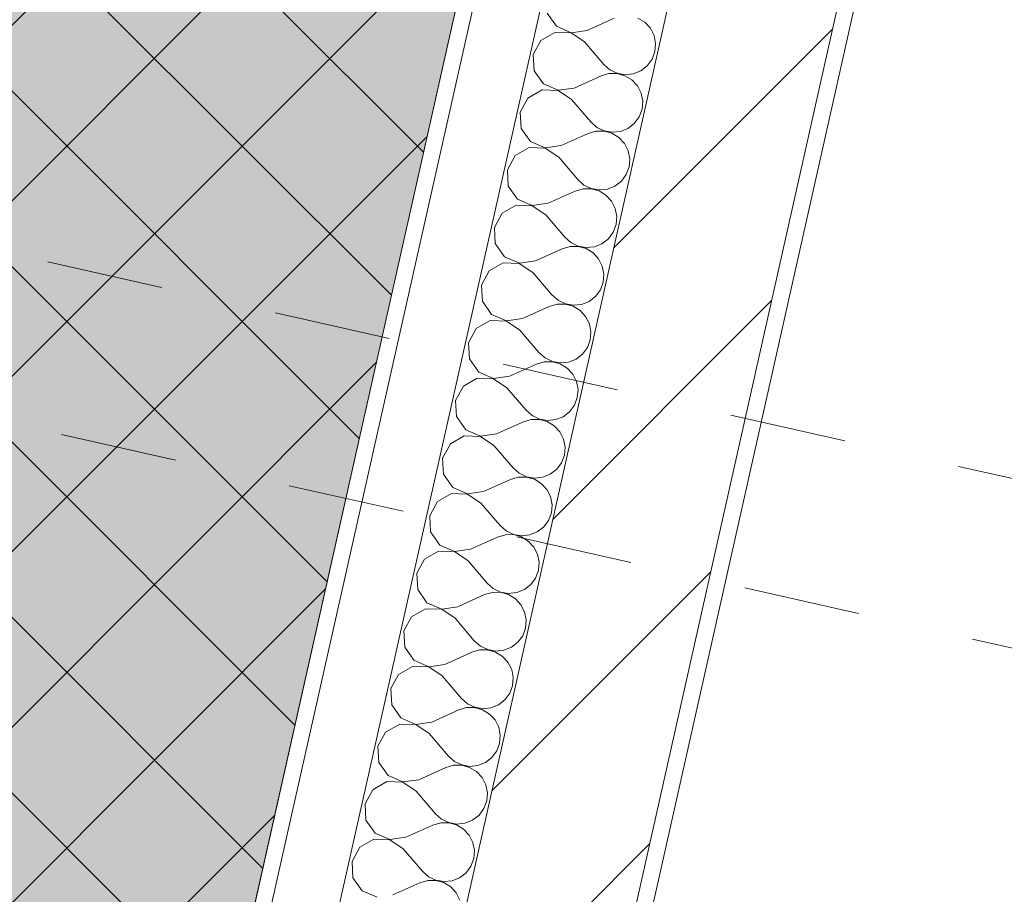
# Model space of a CAD drawing. Header units: millimetres. Extents: x -6990425 to -6520160, y 6117771 to 6220266.
# Tile 45 of 115: x -6930225 to -6929034, y 6138505 to 6139562. Entities that reach past the tile are written whole.
import ezdxf

# ---------------------------------------------------------------- set-up
doc = ezdxf.new("R2010")
doc.units = ezdxf.units.MM
doc.header["$MEASUREMENT"] = 0
doc.linetypes.add('короткая штриховая', pattern=[282.222222, 141.111111, -141.111111])
doc.layers.add('S - МОП.АР', color=7, linetype='Continuous')
doc.layers.add('АР-Стены_внешние_.АР', color=7, linetype='Continuous')
for name, color, linetype, lineweight in [('АР-Разуклонка кровли_Ном._пера__120', 7, 'Continuous', 0), ('АР-Стены_внешние_.АР_Ном._пера__1', 7, 'Continuous', 30), ('Кровля_Ном._пера__101', 252, 'Continuous', 0), ('Кровля_Ном._пера__120', 7, 'Continuous', 0)]:
    doc.layers.add(name, color=color, linetype=linetype, lineweight=lineweight)

# ---------------------------------------------------------------- blocks, each defined once
blk = doc.blocks.new('*X85', base_point=(-6566190.3, 6562677.8))
at = {"layer": 'АР-Стены_внешние_.АР_Ном._пера__1', "color": 7, "linetype": 'Continuous', "lineweight": 0}
for p, q in [((-7157197.5, 6139570), (-7157186.3, 6139554)), ((-7157149.1, 6139549.1), (-7157116.5, 6139563.8)), ((-7157079.3, 6139558.8), (-7157087.7, 6139564)), ((-7157186.3, 6139554), (-7157168.4, 6139546.3)), ((-7157072.6, 6139551.6), (-7157079.3, 6139558.8)), ((-7157068.1, 6139542.8), (-7157072.6, 6139551.6)), ((-7157188, 6139546.7), (-7157204.9, 6139537)), ((-7157168.5, 6139546), (-7157188, 6139546.7)), ((-7157152.2, 6139535.2), (-7157168.5, 6139546)), ((-7157168.4, 6139546.3), (-7157149.1, 6139549.1)), ((-7157066.2, 6139533.2), (-7157068.1, 6139542.8)), ((-7157204.9, 6139537), (-7157214.2, 6139519.8)), ((-7157152.2, 6139535.2), (-7157129, 6139508)), ((-7157067, 6139523.4), (-7157066.2, 6139533.2)), ((-7157214.2, 6139519.8), (-7157213.2, 6139500.3)), ((-7157070.5, 6139514.1), (-7157067, 6139523.4)), ((-7157129, 6139508), (-7157121.7, 6139501.5)), ((-7157084.1, 6139500.2), (-7157076.4, 6139506.2)), ((-7157076.4, 6139506.2), (-7157070.5, 6139514.1)), ((-7157213.2, 6139500.3), (-7157202, 6139484.3)), ((-7157164.7, 6139479.4), (-7157132.2, 6139494.1)), ((-7157122.7, 6139496.8), (-7157132.2, 6139494.1)), ((-7157112.9, 6139496.9), (-7157122.7, 6139496.8)), ((-7157121.7, 6139501.5), (-7157112.8, 6139497.2)), ((-7157103.4, 6139494.3), (-7157112.9, 6139496.9)), ((-7157112.8, 6139497.2), (-7157103.1, 6139495.5)), ((-7157094.9, 6139489.2), (-7157103.4, 6139494.3)), ((-7157103.1, 6139495.5), (-7157093.3, 6139496.5)), ((-7157093.3, 6139496.5), (-7157084.1, 6139500.2)), ((-7157202, 6139484.3), (-7157184.1, 6139476.6)), ((-7157184.1, 6139476.6), (-7157164.7, 6139479.4)), ((-7157088.2, 6139481.9), (-7157094.9, 6139489.2)), ((-7157083.8, 6139473.1), (-7157088.2, 6139481.9)), ((-7157203.6, 6139477), (-7157220.6, 6139467.3)), ((-7157184.1, 6139476.3), (-7157203.6, 6139477)), ((-7157167.9, 6139465.5), (-7157184.1, 6139476.3)), ((-7157081.9, 6139463.5), (-7157083.8, 6139473.1)), ((-7157220.6, 6139467.3), (-7157229.9, 6139450.1)), ((-7157167.9, 6139465.5), (-7157144.7, 6139438.3)), ((-7157082.7, 6139453.7), (-7157081.9, 6139463.5)), ((-7157229.9, 6139450.1), (-7157228.8, 6139430.6)), ((-7157092, 6139436.5), (-7157086.1, 6139444.4)), ((-7157086.1, 6139444.4), (-7157082.7, 6139453.7)), ((-7157144.7, 6139438.3), (-7157137.3, 6139431.8)), ((-7157137.3, 6139431.8), (-7157128.5, 6139427.5)), ((-7157099.8, 6139430.5), (-7157092, 6139436.5)), ((-7157228.8, 6139430.6), (-7157217.6, 6139414.6)), ((-7157180.4, 6139409.7), (-7157147.8, 6139424.4)), ((-7157138.4, 6139427.1), (-7157147.8, 6139424.4)), ((-7157128.5, 6139427.2), (-7157138.4, 6139427.1)), ((-7157128.5, 6139427.5), (-7157118.7, 6139425.8)), ((-7157119, 6139424.6), (-7157128.5, 6139427.2)), ((-7157110.6, 6139419.5), (-7157119, 6139424.6)), ((-7157118.7, 6139425.8), (-7157108.9, 6139426.8)), ((-7157108.9, 6139426.8), (-7157099.8, 6139430.5)), ((-7157217.6, 6139414.6), (-7157199.7, 6139406.9)), ((-7157199.7, 6139406.9), (-7157180.4, 6139409.7)), ((-7157103.9, 6139412.2), (-7157110.6, 6139419.5)), ((-7157099.4, 6139403.5), (-7157103.9, 6139412.2)), ((-7157236.2, 6139397.6), (-7157245.5, 6139380.4)), ((-7157219.3, 6139407.3), (-7157236.2, 6139397.6)), ((-7157199.8, 6139406.6), (-7157219.3, 6139407.3)), ((-7157183.5, 6139395.8), (-7157199.8, 6139406.6)), ((-7157097.5, 6139393.8), (-7157099.4, 6139403.5)), ((-7157183.5, 6139395.8), (-7157160.4, 6139368.6)), ((-7157098.3, 6139384), (-7157097.5, 6139393.8)), ((-7157245.5, 6139380.4), (-7157244.5, 6139360.9)), ((-7157107.7, 6139366.8), (-7157101.8, 6139374.7)), ((-7157101.8, 6139374.7), (-7157098.3, 6139384)), ((-7157244.5, 6139360.9), (-7157233.3, 6139344.9)), ((-7157160.4, 6139368.6), (-7157153, 6139362.1)), ((-7157153, 6139362.1), (-7157144.1, 6139357.8)), ((-7157124.6, 6139357.1), (-7157115.5, 6139360.8)), ((-7157115.5, 6139360.8), (-7157107.7, 6139366.8)), ((-7157196.1, 6139340), (-7157163.5, 6139354.7)), ((-7157154, 6139357.4), (-7157163.5, 6139354.7)), ((-7157144.2, 6139357.5), (-7157154, 6139357.4)), ((-7157134.7, 6139354.9), (-7157144.2, 6139357.5)), ((-7157144.1, 6139357.8), (-7157134.4, 6139356.1)), ((-7157126.3, 6139349.8), (-7157134.7, 6139354.9)), ((-7157134.4, 6139356.1), (-7157124.6, 6139357.1)), ((-7157119.6, 6139342.5), (-7157126.3, 6139349.8)), ((-7157234.9, 6139337.6), (-7157251.9, 6139327.9)), ((-7157215.4, 6139336.9), (-7157234.9, 6139337.6)), ((-7157233.3, 6139344.9), (-7157215.4, 6139337.2)), ((-7157215.4, 6139337.2), (-7157196.1, 6139340)), ((-7157199.2, 6139326.1), (-7157215.4, 6139336.9)), ((-7157115.1, 6139333.8), (-7157119.6, 6139342.5)), ((-7157251.9, 6139327.9), (-7157261.2, 6139310.7)), ((-7157199.2, 6139326.1), (-7157176, 6139298.9)), ((-7157113.2, 6139324.1), (-7157115.1, 6139333.8)), ((-7157117.5, 6139305.1), (-7157114, 6139314.3)), ((-7157114, 6139314.3), (-7157113.2, 6139324.1)), ((-7157261.2, 6139310.7), (-7157260.1, 6139291.2)), ((-7157123.3, 6139297.1), (-7157117.5, 6139305.1)), ((-7157260.1, 6139291.2), (-7157248.9, 6139275.2)), ((-7157176, 6139298.9), (-7157168.6, 6139292.4)), ((-7157168.6, 6139292.4), (-7157159.8, 6139288.1)), ((-7157140.3, 6139287.4), (-7157131.1, 6139291.1)), ((-7157131.1, 6139291.1), (-7157123.3, 6139297.1)), ((-7157211.7, 6139270.3), (-7157179.1, 6139285)), ((-7157169.7, 6139287.7), (-7157179.1, 6139285)), ((-7157159.8, 6139287.8), (-7157169.7, 6139287.7)), ((-7157159.8, 6139288.1), (-7157150.1, 6139286.4)), ((-7157150.3, 6139285.2), (-7157159.8, 6139287.8)), ((-7157141.9, 6139280.1), (-7157150.3, 6139285.2)), ((-7157150.1, 6139286.4), (-7157140.3, 6139287.4)), ((-7157135.2, 6139272.9), (-7157141.9, 6139280.1)), ((-7157250.6, 6139267.9), (-7157267.5, 6139258.2)), ((-7157231.1, 6139267.2), (-7157250.6, 6139267.9)), ((-7157248.9, 6139275.2), (-7157231, 6139267.5)), ((-7157214.8, 6139256.4), (-7157231.1, 6139267.2)), ((-7157231, 6139267.5), (-7157211.7, 6139270.3)), ((-7157130.7, 6139264.1), (-7157135.2, 6139272.9)), ((-7157267.5, 6139258.2), (-7157276.9, 6139241)), ((-7157214.8, 6139256.4), (-7157191.7, 6139229.2)), ((-7157128.8, 6139254.4), (-7157130.7, 6139264.1)), ((-7157129.6, 6139244.6), (-7157128.8, 6139254.4)), ((-7157133.1, 6139235.4), (-7157129.6, 6139244.6)), ((-7157276.9, 6139241), (-7157275.8, 6139221.6)), ((-7157139, 6139227.4), (-7157133.1, 6139235.4)), ((-7157275.8, 6139221.6), (-7157264.6, 6139205.6)), ((-7157185.3, 6139218.1), (-7157194.8, 6139215.3)), ((-7157191.7, 6139229.2), (-7157184.3, 6139222.7)), ((-7157175.5, 6139218.1), (-7157185.3, 6139218.1)), ((-7157184.3, 6139222.7), (-7157175.4, 6139218.4)), ((-7157166, 6139215.5), (-7157175.5, 6139218.1)), ((-7157175.4, 6139218.4), (-7157165.7, 6139216.7)), ((-7157165.7, 6139216.7), (-7157155.9, 6139217.7)), ((-7157155.9, 6139217.7), (-7157146.8, 6139221.4)), ((-7157146.8, 6139221.4), (-7157139, 6139227.4)), ((-7157264.6, 6139205.6), (-7157246.7, 6139197.8)), ((-7157227.4, 6139200.6), (-7157194.8, 6139215.3)), ((-7157157.6, 6139210.4), (-7157166, 6139215.5)), ((-7157150.9, 6139203.2), (-7157157.6, 6139210.4)), ((-7157266.2, 6139198.2), (-7157283.2, 6139188.5)), ((-7157246.7, 6139197.5), (-7157266.2, 6139198.2)), ((-7157246.7, 6139197.8), (-7157227.4, 6139200.6)), ((-7157230.5, 6139186.7), (-7157246.7, 6139197.5)), ((-7157146.4, 6139194.4), (-7157150.9, 6139203.2)), ((-7157144.5, 6139184.7), (-7157146.4, 6139194.4)), ((-7157283.2, 6139188.5), (-7157292.5, 6139171.4)), ((-7157230.5, 6139186.7), (-7157207.3, 6139159.5)), ((-7157145.3, 6139174.9), (-7157144.5, 6139184.7)), ((-7157292.5, 6139171.4), (-7157291.4, 6139151.9)), ((-7157148.8, 6139165.7), (-7157145.3, 6139174.9)), ((-7157207.3, 6139159.5), (-7157199.9, 6139153)), ((-7157154.6, 6139157.7), (-7157148.8, 6139165.7)), ((-7157291.4, 6139151.9), (-7157280.2, 6139135.9)), ((-7157201, 6139148.4), (-7157210.4, 6139145.6)), ((-7157191.1, 6139148.4), (-7157201, 6139148.4)), ((-7157199.9, 6139153), (-7157191.1, 6139148.7)), ((-7157191.1, 6139148.7), (-7157181.4, 6139147)), ((-7157181.6, 6139145.8), (-7157191.1, 6139148.4)), ((-7157181.4, 6139147), (-7157171.6, 6139148.1)), ((-7157171.6, 6139148.1), (-7157162.4, 6139151.7)), ((-7157162.4, 6139151.7), (-7157154.6, 6139157.7)), ((-7157280.2, 6139135.9), (-7157262.3, 6139128.1)), ((-7157243, 6139131), (-7157210.4, 6139145.6)), ((-7157173.2, 6139140.7), (-7157181.6, 6139145.8)), ((-7157166.5, 6139133.5), (-7157173.2, 6139140.7)), ((-7157281.9, 6139128.5), (-7157298.8, 6139118.8)), ((-7157262.4, 6139127.8), (-7157281.9, 6139128.5)), ((-7157246.1, 6139117), (-7157262.4, 6139127.8)), ((-7157262.3, 6139128.1), (-7157243, 6139131)), ((-7157162, 6139124.7), (-7157166.5, 6139133.5)), ((-7157160.1, 6139115), (-7157162, 6139124.7)), ((-7157298.8, 6139118.8), (-7157308.2, 6139101.7)), ((-7157246.1, 6139117), (-7157223, 6139089.8)), ((-7157161, 6139105.2), (-7157160.1, 6139115)), ((-7157308.2, 6139101.7), (-7157307.1, 6139082.2)), ((-7157164.4, 6139096), (-7157161, 6139105.2)), ((-7157223, 6139089.8), (-7157215.6, 6139083.3)), ((-7157178.1, 6139082), (-7157170.3, 6139088)), ((-7157170.3, 6139088), (-7157164.4, 6139096)), ((-7157307.1, 6139082.2), (-7157295.9, 6139066.2)), ((-7157258.7, 6139061.3), (-7157226.1, 6139075.9)), ((-7157216.6, 6139078.7), (-7157226.1, 6139075.9)), ((-7157206.8, 6139078.7), (-7157216.6, 6139078.7)), ((-7157215.6, 6139083.3), (-7157206.7, 6139079)), ((-7157197.3, 6139076.1), (-7157206.8, 6139078.7)), ((-7157206.7, 6139079), (-7157197, 6139077.3)), ((-7157188.9, 6139071), (-7157197.3, 6139076.1)), ((-7157197, 6139077.3), (-7157187.2, 6139078.4)), ((-7157187.2, 6139078.4), (-7157178.1, 6139082)), ((-7157295.9, 6139066.2), (-7157278, 6139058.4)), ((-7157182.2, 6139063.8), (-7157188.9, 6139071)), ((-7157177.7, 6139055), (-7157182.2, 6139063.8)), ((-7157297.6, 6139058.8), (-7157314.5, 6139049.1)), ((-7157278, 6139058.1), (-7157297.6, 6139058.8)), ((-7157278, 6139058.4), (-7157258.7, 6139061.3)), ((-7157261.8, 6139047.3), (-7157278, 6139058.1)), ((-7157175.8, 6139045.3), (-7157177.7, 6139055)), ((-7157314.5, 6139049.1), (-7157323.8, 6139032)), ((-7157261.8, 6139047.3), (-7157238.6, 6139020.2)), ((-7157176.6, 6139035.5), (-7157175.8, 6139045.3)), ((-7157323.8, 6139032), (-7157322.7, 6139012.5)), ((-7157180.1, 6139026.3), (-7157176.6, 6139035.5)), ((-7157238.6, 6139020.2), (-7157231.3, 6139013.6)), ((-7157193.7, 6139012.3), (-7157185.9, 6139018.4)), ((-7157185.9, 6139018.4), (-7157180.1, 6139026.3)), ((-7157322.7, 6139012.5), (-7157311.6, 6138996.5)), ((-7157274.3, 6138991.6), (-7157241.8, 6139006.2)), ((-7157232.3, 6139009), (-7157241.8, 6139006.2)), ((-7157222.4, 6139009), (-7157232.3, 6139009)), ((-7157231.3, 6139013.6), (-7157222.4, 6139009.3)), ((-7157222.4, 6139009.3), (-7157212.7, 6139007.6)), ((-7157212.9, 6139006.4), (-7157222.4, 6139009)), ((-7157204.5, 6139001.3), (-7157212.9, 6139006.4)), ((-7157212.7, 6139007.6), (-7157202.9, 6139008.7)), ((-7157202.9, 6139008.7), (-7157193.7, 6139012.3)), ((-7157311.6, 6138996.5), (-7157293.6, 6138988.7)), ((-7157293.6, 6138988.7), (-7157274.3, 6138991.6)), ((-7157197.8, 6138994.1), (-7157204.5, 6139001.3)), ((-7157193.3, 6138985.3), (-7157197.8, 6138994.1)), ((-7157330.2, 6138979.4), (-7157339.5, 6138962.3)), ((-7157313.2, 6138989.1), (-7157330.2, 6138979.4)), ((-7157293.7, 6138988.5), (-7157313.2, 6138989.1)), ((-7157277.5, 6138977.6), (-7157293.7, 6138988.5)), ((-7157191.4, 6138975.6), (-7157193.3, 6138985.3)), ((-7157277.5, 6138977.6), (-7157254.3, 6138950.5)), ((-7157192.3, 6138965.8), (-7157191.4, 6138975.6)), ((-7157339.5, 6138962.3), (-7157338.4, 6138942.8)), ((-7157201.6, 6138948.7), (-7157195.7, 6138956.6)), ((-7157195.7, 6138956.6), (-7157192.3, 6138965.8)), ((-7157254.3, 6138950.5), (-7157246.9, 6138943.9)), ((-7157246.9, 6138943.9), (-7157238, 6138939.6)), ((-7157209.4, 6138942.6), (-7157201.6, 6138948.7)), ((-7157338.4, 6138942.8), (-7157327.2, 6138926.8)), ((-7157290, 6138921.9), (-7157257.4, 6138936.5)), ((-7157247.9, 6138939.3), (-7157257.4, 6138936.5)), ((-7157238.1, 6138939.4), (-7157247.9, 6138939.3)), ((-7157228.6, 6138936.7), (-7157238.1, 6138939.4)), ((-7157238, 6138939.6), (-7157228.3, 6138937.9)), ((-7157220.2, 6138931.6), (-7157228.6, 6138936.7)), ((-7157228.3, 6138937.9), (-7157218.5, 6138939)), ((-7157213.5, 6138924.4), (-7157220.2, 6138931.6)), ((-7157218.5, 6138939), (-7157209.4, 6138942.6)), ((-7157327.2, 6138926.8), (-7157309.3, 6138919)), ((-7157309.3, 6138919), (-7157290, 6138921.9)), ((-7157209, 6138915.6), (-7157213.5, 6138924.4)), ((-7157345.8, 6138909.7), (-7157355.1, 6138892.6)), ((-7157328.9, 6138919.4), (-7157345.8, 6138909.7)), ((-7157309.4, 6138918.8), (-7157328.9, 6138919.4)), ((-7157293.1, 6138907.9), (-7157309.4, 6138918.8)), ((-7157293.1, 6138907.9), (-7157269.9, 6138880.8)), ((-7157207.1, 6138905.9), (-7157209, 6138915.6)), ((-7157211.4, 6138886.9), (-7157207.9, 6138896.1)), ((-7157207.9, 6138896.1), (-7157207.1, 6138905.9)), ((-7157355.1, 6138892.6), (-7157354, 6138873.1)), ((-7157217.2, 6138879), (-7157211.4, 6138886.9)), ((-7157354, 6138873.1), (-7157342.9, 6138857.1)), ((-7157269.9, 6138880.8), (-7157262.6, 6138874.2)), ((-7157262.6, 6138874.2), (-7157253.7, 6138869.9)), ((-7157234.2, 6138869.3), (-7157225, 6138872.9)), ((-7157225, 6138872.9), (-7157217.2, 6138879)), ((-7157305.6, 6138852.2), (-7157273.1, 6138866.8)), ((-7157263.6, 6138869.6), (-7157273.1, 6138866.8)), ((-7157253.7, 6138869.7), (-7157263.6, 6138869.6)), ((-7157253.7, 6138869.9), (-7157244, 6138868.3)), ((-7157244.2, 6138867), (-7157253.7, 6138869.7)), ((-7157235.8, 6138861.9), (-7157244.2, 6138867)), ((-7157244, 6138868.3), (-7157234.2, 6138869.3)), ((-7157229.1, 6138854.7), (-7157235.8, 6138861.9)), ((-7157344.5, 6138849.7), (-7157361.5, 6138840)), ((-7157325, 6138849.1), (-7157344.5, 6138849.7)), ((-7157342.9, 6138857.1), (-7157324.9, 6138849.3)), ((-7157308.8, 6138838.2), (-7157325, 6138849.1)), ((-7157324.9, 6138849.3), (-7157305.6, 6138852.2)), ((-7157224.7, 6138845.9), (-7157229.1, 6138854.7)), ((-7157361.5, 6138840), (-7157370.8, 6138822.9)), ((-7157308.8, 6138838.2), (-7157285.6, 6138811.1)), ((-7157222.8, 6138836.3), (-7157224.7, 6138845.9)), ((-7157227, 6138817.2), (-7157223.6, 6138826.4)), ((-7157223.6, 6138826.4), (-7157222.8, 6138836.3)), ((-7157370.8, 6138822.9), (-7157369.7, 6138803.4)), ((-7157232.9, 6138809.3), (-7157227, 6138817.2)), ((-7157369.7, 6138803.4), (-7157358.5, 6138787.4)), ((-7157285.6, 6138811.1), (-7157278.2, 6138804.5)), ((-7157278.2, 6138804.5), (-7157269.3, 6138800.3)), ((-7157249.8, 6138799.6), (-7157240.7, 6138803.3)), ((-7157240.7, 6138803.3), (-7157232.9, 6138809.3)), ((-7157321.3, 6138782.5), (-7157288.7, 6138797.1)), ((-7157279.3, 6138799.9), (-7157288.7, 6138797.1)), ((-7157269.4, 6138800), (-7157279.3, 6138799.9)), ((-7157259.9, 6138797.3), (-7157269.4, 6138800)), ((-7157269.3, 6138800.3), (-7157259.6, 6138798.6)), ((-7157251.5, 6138792.2), (-7157259.9, 6138797.3)), ((-7157259.6, 6138798.6), (-7157249.8, 6138799.6)), ((-7157244.8, 6138785), (-7157251.5, 6138792.2)), ((-7157360.2, 6138780), (-7157377.1, 6138770.3)), ((-7157340.7, 6138779.4), (-7157360.2, 6138780)), ((-7157358.5, 6138787.4), (-7157340.6, 6138779.7)), ((-7157324.4, 6138768.6), (-7157340.7, 6138779.4)), ((-7157340.6, 6138779.7), (-7157321.3, 6138782.5)), ((-7157240.3, 6138776.2), (-7157244.8, 6138785)), ((-7157377.1, 6138770.3), (-7157386.4, 6138753.2)), ((-7157324.4, 6138768.6), (-7157301.2, 6138741.4)), ((-7157238.4, 6138766.6), (-7157240.3, 6138776.2)), ((-7157239.2, 6138756.7), (-7157238.4, 6138766.6)), ((-7157386.4, 6138753.2), (-7157385.3, 6138733.7)), ((-7157242.7, 6138747.5), (-7157239.2, 6138756.7)), ((-7157301.2, 6138741.4), (-7157293.9, 6138734.8)), ((-7157248.5, 6138739.6), (-7157242.7, 6138747.5)), ((-7157385.3, 6138733.7), (-7157374.2, 6138717.7)), ((-7157294.9, 6138730.2), (-7157304.4, 6138727.4)), ((-7157285.1, 6138730.3), (-7157294.9, 6138730.2)), ((-7157293.9, 6138734.8), (-7157285, 6138730.6)), ((-7157275.6, 6138727.7), (-7157285.1, 6138730.3)), ((-7157285, 6138730.6), (-7157275.3, 6138728.9)), ((-7157275.3, 6138728.9), (-7157265.5, 6138729.9)), ((-7157265.5, 6138729.9), (-7157256.3, 6138733.6)), ((-7157256.3, 6138733.6), (-7157248.5, 6138739.6)), ((-7157374.2, 6138717.7), (-7157356.2, 6138710)), ((-7157336.9, 6138712.8), (-7157304.4, 6138727.4)), ((-7157267.1, 6138722.5), (-7157275.6, 6138727.7)), ((-7157260.4, 6138715.3), (-7157267.1, 6138722.5)), ((-7157375.8, 6138710.3), (-7157392.8, 6138700.7)), ((-7157356.3, 6138709.7), (-7157375.8, 6138710.3)), ((-7157340.1, 6138698.9), (-7157356.3, 6138709.7)), ((-7157356.2, 6138710), (-7157336.9, 6138712.8)), ((-7157256, 6138706.5), (-7157260.4, 6138715.3)), ((-7157254.1, 6138696.9), (-7157256, 6138706.5)), ((-7157392.8, 6138700.7), (-7157402.1, 6138683.5)), ((-7157340.1, 6138698.9), (-7157316.9, 6138671.7)), ((-7157254.9, 6138687), (-7157254.1, 6138696.9)), ((-7157402.1, 6138683.5), (-7157401, 6138664)), ((-7157258.3, 6138677.8), (-7157254.9, 6138687)), ((-7157316.9, 6138671.7), (-7157309.5, 6138665.1)), ((-7157272, 6138663.9), (-7157264.2, 6138669.9)), ((-7157264.2, 6138669.9), (-7157258.3, 6138677.8)), ((-7157401, 6138664), (-7157389.8, 6138648)), ((-7157352.6, 6138643.1), (-7157320, 6138657.8)), ((-7157310.6, 6138660.5), (-7157320, 6138657.8)), ((-7157300.7, 6138660.6), (-7157310.6, 6138660.5)), ((-7157309.5, 6138665.1), (-7157300.6, 6138660.9)), ((-7157291.2, 6138658), (-7157300.7, 6138660.6)), ((-7157300.6, 6138660.9), (-7157290.9, 6138659.2)), ((-7157282.8, 6138652.8), (-7157291.2, 6138658)), ((-7157290.9, 6138659.2), (-7157281.1, 6138660.2)), ((-7157281.1, 6138660.2), (-7157272, 6138663.9)), ((-7157389.8, 6138648), (-7157371.9, 6138640.3)), ((-7157276.1, 6138645.6), (-7157282.8, 6138652.8)), ((-7157391.5, 6138640.7), (-7157408.4, 6138631)), ((-7157372, 6138640), (-7157391.5, 6138640.7)), ((-7157355.7, 6138629.2), (-7157372, 6138640)), ((-7157371.9, 6138640.3), (-7157352.6, 6138643.1)), ((-7157271.6, 6138636.8), (-7157276.1, 6138645.6)), ((-7157269.7, 6138627.2), (-7157271.6, 6138636.8)), ((-7157408.4, 6138631), (-7157417.7, 6138613.8)), ((-7157355.7, 6138629.2), (-7157332.5, 6138602)), ((-7157270.5, 6138617.4), (-7157269.7, 6138627.2)), ((-7157417.7, 6138613.8), (-7157416.6, 6138594.3)), ((-7157274, 6138608.1), (-7157270.5, 6138617.4)), ((-7157332.5, 6138602), (-7157325.2, 6138595.5)), ((-7157287.6, 6138594.2), (-7157279.8, 6138600.2)), ((-7157279.8, 6138600.2), (-7157274, 6138608.1)), ((-7157416.6, 6138594.3), (-7157405.5, 6138578.3)), ((-7157368.2, 6138573.4), (-7157335.7, 6138588.1)), ((-7157326.2, 6138590.8), (-7157335.7, 6138588.1)), ((-7157316.4, 6138590.9), (-7157326.2, 6138590.8)), ((-7157325.2, 6138595.5), (-7157316.3, 6138591.2)), ((-7157306.9, 6138588.3), (-7157316.4, 6138590.9)), ((-7157316.3, 6138591.2), (-7157306.6, 6138589.5)), ((-7157298.4, 6138583.2), (-7157306.9, 6138588.3)), ((-7157306.6, 6138589.5), (-7157296.8, 6138590.5)), ((-7157296.8, 6138590.5), (-7157287.6, 6138594.2)), ((-7157405.5, 6138578.3), (-7157387.6, 6138570.6)), ((-7157291.7, 6138575.9), (-7157298.4, 6138583.2)), ((-7157287.3, 6138567.1), (-7157291.7, 6138575.9)), ((-7157407.1, 6138571), (-7157424.1, 6138561.3)), ((-7157387.6, 6138570.3), (-7157407.1, 6138571)), ((-7157387.6, 6138570.6), (-7157368.2, 6138573.4)), ((-7157371.4, 6138559.5), (-7157387.6, 6138570.3)), ((-7157285.4, 6138557.5), (-7157287.3, 6138567.1)), ((-7157424.1, 6138561.3), (-7157433.4, 6138544.1)), ((-7157371.4, 6138559.5), (-7157348.2, 6138532.3)), ((-7157286.2, 6138547.7), (-7157285.4, 6138557.5)), ((-7157433.4, 6138544.1), (-7157432.3, 6138524.6)), ((-7157289.6, 6138538.4), (-7157286.2, 6138547.7)), ((-7157348.2, 6138532.3), (-7157340.8, 6138525.8)), ((-7157303.3, 6138524.5), (-7157295.5, 6138530.5)), ((-7157295.5, 6138530.5), (-7157289.6, 6138538.4)), ((-7157432.3, 6138524.6), (-7157421.1, 6138508.6)), ((-7157383.9, 6138503.7), (-7157351.3, 6138518.4)), ((-7157341.9, 6138521.1), (-7157351.3, 6138518.4)), ((-7157332, 6138521.2), (-7157341.9, 6138521.1)), ((-7157340.8, 6138525.8), (-7157331.9, 6138521.5)), ((-7157322.5, 6138518.6), (-7157332, 6138521.2)), ((-7157331.9, 6138521.5), (-7157322.2, 6138519.8)), ((-7157314.1, 6138513.5), (-7157322.5, 6138518.6)), ((-7157322.2, 6138519.8), (-7157312.4, 6138520.8)), ((-7157312.4, 6138520.8), (-7157303.3, 6138524.5)), ((-7157421.1, 6138508.6), (-7157403.2, 6138500.9)), ((-7157307.4, 6138506.2), (-7157314.1, 6138513.5)), ((-7157302.9, 6138497.5), (-7157307.4, 6138506.2))]:
    blk.add_line(p, q, dxfattribs=at)
blk = doc.blocks.new('Стена_46_5', base_point=(-7157233.3, 6138310.6))
at = {"layer": 'АР-Стены_внешние_.АР', "linetype": 'Continuous', "lineweight": 0, "true_color": 0x000000}
h = blk.add_hatch(dxfattribs=at)
h.set_pattern_fill('БЛОКИ_БЕТОННЫЕ_ЭФФЕКТИВН_74', color=18, style=0, pattern_type=2)
h.set_pattern_definition([(45, (-6566190.34, 6562677.8), (-127.27922, 127.27922), [])])
h.paths.add_polyline_path([(-7156891.5, 6140288.8), (-7157330.9, 6138332.5), (-7157135.7, 6138288.6), (-7156696.3, 6140244.9)])
h = blk.add_hatch(dxfattribs=at)
h.set_pattern_fill('ШТУКАТУРКА__ГИПС_01_0005', color=18, style=0, pattern_type=2)
h.set_pattern_definition([(45, (-6566190.34, 6563027.8), (-111.369318, 111.369318), [0, -105, 0, -157.5]), (110, (-6565840.34, 6563027.8), (148.001588, 53.868173), [0, -77, 0, -133])])
h.paths.add_polyline_path([(-7157089.9, 6138401.3), (-7156681.2, 6140221), (-7156700.7, 6140225.4), (-7157109.4, 6138405.7)])
at = {"layer": 'АР-Стены_внешние_.АР_Ном._пера__1', "color": 7, "linetype": 'Continuous', "lineweight": 0}
for p, q in [((-7157039.2, 6140680.7), (-7157555.3, 6138382.9)), ((-7156994, 6140516.8), (-7157477.2, 6138365.3))]:
    blk.add_line(p, q, dxfattribs=at)
at = {"layer": 'АР-Стены_внешние_.АР_Ном._пера__1', "color": 7, "linetype": 'Continuous', "lineweight": 15}
for p, q in [((-7156891.5, 6140288.8), (-7157330.9, 6138332.5)), ((-7157113.8, 6138386.2), (-7156700.7, 6140225.4))]:
    blk.add_line(p, q, dxfattribs=at)
at = {"layer": 'АР-Стены_внешние_.АР_Ном._пера__1', "color": 7, "linetype": 'Continuous', "lineweight": 0, "flags": 128}
for points in [[(-7157041.1, 6140763.1), (-7157574.8, 6138387.3)], [(-7157089.9, 6138401.3), (-7156681.2, 6140221)]]:
    blk.add_lwpolyline(points, dxfattribs=at)
at = {"layer": 'АР-Стены_внешние_.АР', "color": 7, "lineweight": 0}
blk.add_blockref('*X85', (-6566190.3, 6562677.8), dxfattribs=at)

msp = doc.modelspace()

# ---------------------------------------------------------------- hatches: boundary and pattern name
at = {"layer": 'Кровля_Ном._пера__101', "linetype": 'Continuous', "lineweight": 0}
h = msp.add_hatch(dxfattribs=at)
h.set_pattern_fill('ПЕСОК_0005', color=252, style=0, pattern_type=2)
h.set_pattern_definition([(122.3417, (-6922964.9, 6137514.64), (191.0468, 120.9696), [0, -150.75, 0, -226.125]), (57.3417, (-6923455.2, 6137624.75), (-190.3755, 122.0232), [0, -110.55, 0, -190.95])])
h.paths.add_polyline_path([(-6936415.8, 6132113.6), (-6933031.3, 6147183.1), (-6929636, 6146420.5), (-6930089.6, 6144400.9), (-6927026, 6143712.8), (-6927767.7, 6140410.1), (-6927767.8, 6140410.1), (-6929426.3, 6140782.6), (-6930336.8, 6136728.6), (-6918609, 6134094.6), (-6917627.2, 6138465.8), (-6918212.9, 6138597.3), (-6917681.5, 6140963.2), (-6917173.1, 6143226.9), (-6913874.6, 6142486.1), (-6913672, 6143388.1), (-6910491.1, 6142673.7), (-6913993.8, 6127077.7)])
at = {"layer": 'Кровля_Ном._пера__120', "linetype": 'Continuous', "lineweight": 0}
h = msp.add_hatch(dxfattribs=at)
h.set_pattern_fill('НЕМЕТАЛЛИЧЕСКИЕ_МАТЕРИАЛ_5C', style=0, pattern_type=2)
h.set_pattern_definition([(45, (-6929637.76, 6135484.77), (-106.066, 106.066), []), (135, (-6929637.76, 6135484.77), (106.066, 106.066), [])])
h.paths.add_polyline_path([(-6915790.2, 6140210.5), (-6917540, 6132419.6), (-6931960.8, 6135658.4), (-6930436.7, 6142444.4), (-6927461.1, 6141776.1), (-6927767.7, 6140410.2), (-6929426.3, 6140782.6), (-6930336.8, 6136728.6), (-6918609, 6134094.6), (-6917627.2, 6138465.8), (-6918212.8, 6138597.3), (-6917751.4, 6140651)])

# ---------------------------------------------------------------- linework, layer by layer
at = {"layer": 'S - МОП.АР', "color": 254, "linetype": 'Continuous', "lineweight": 0, "true_color": 0xd1c7d6, "flags": 128}
msp.add_lwpolyline([(-6928711.8, 6136845.3), (-6923696.7, 6135719), (-6923074.7, 6138488.2), (-6925074.9, 6138937.4), (-6924992.4, 6139305), (-6929070.7, 6140221), (-6929479.4, 6138401.3), (-6928416, 6138162.5)], close=True, dxfattribs=at)
at = {"layer": 'АР-Разуклонка кровли_Ном._пера__120', "color": 7, "linetype": 'короткая штриховая', "lineweight": 0}
for p, q in [((-6931292.3, 6139516.6), (-6915458.3, 6135960.3)), ((-6923703.1, 6137607.1), (-6931336.2, 6139321.4))]:
    msp.add_line(p, q, dxfattribs=at)
at = {"layer": 'Кровля_Ном._пера__120', "color": 7, "linetype": 'Continuous', "lineweight": 0, "flags": 128}
for points in [[(-6936415.8, 6132113.6), (-6933031.3, 6147183.1), (-6929636, 6146420.5), (-6930089.6, 6144400.9), (-6927026, 6143712.8), (-6927767.7, 6140410.1), (-6927767.8, 6140410.1), (-6929426.3, 6140782.6), (-6930336.8, 6136728.6), (-6918609, 6134094.6), (-6917627.2, 6138465.8), (-6918212.9, 6138597.3), (-6917681.5, 6140963.2), (-6917173.1, 6143226.9), (-6913874.6, 6142486.1), (-6913672, 6143388.1), (-6910491.1, 6142673.7), (-6913993.8, 6127077.7)], [(-6915790.2, 6140210.5), (-6917540, 6132419.6), (-6931960.8, 6135658.4), (-6930436.7, 6142444.4), (-6927461.1, 6141776.1), (-6927767.7, 6140410.2), (-6929426.3, 6140782.6), (-6930336.8, 6136728.6), (-6918609, 6134094.6), (-6917627.2, 6138465.8), (-6918212.8, 6138597.3), (-6917751.4, 6140651)]]:
    msp.add_lwpolyline(points, close=True, dxfattribs=at)

# ---------------------------------------------------------------- block references
at = {"layer": 'АР-Стены_внешние_.АР', "color": 7, "lineweight": 0}
msp.add_blockref('Стена_46_5', (-6929622.8, 6138310.6), dxfattribs=at)

doc.saveas('drawing.dxf')
